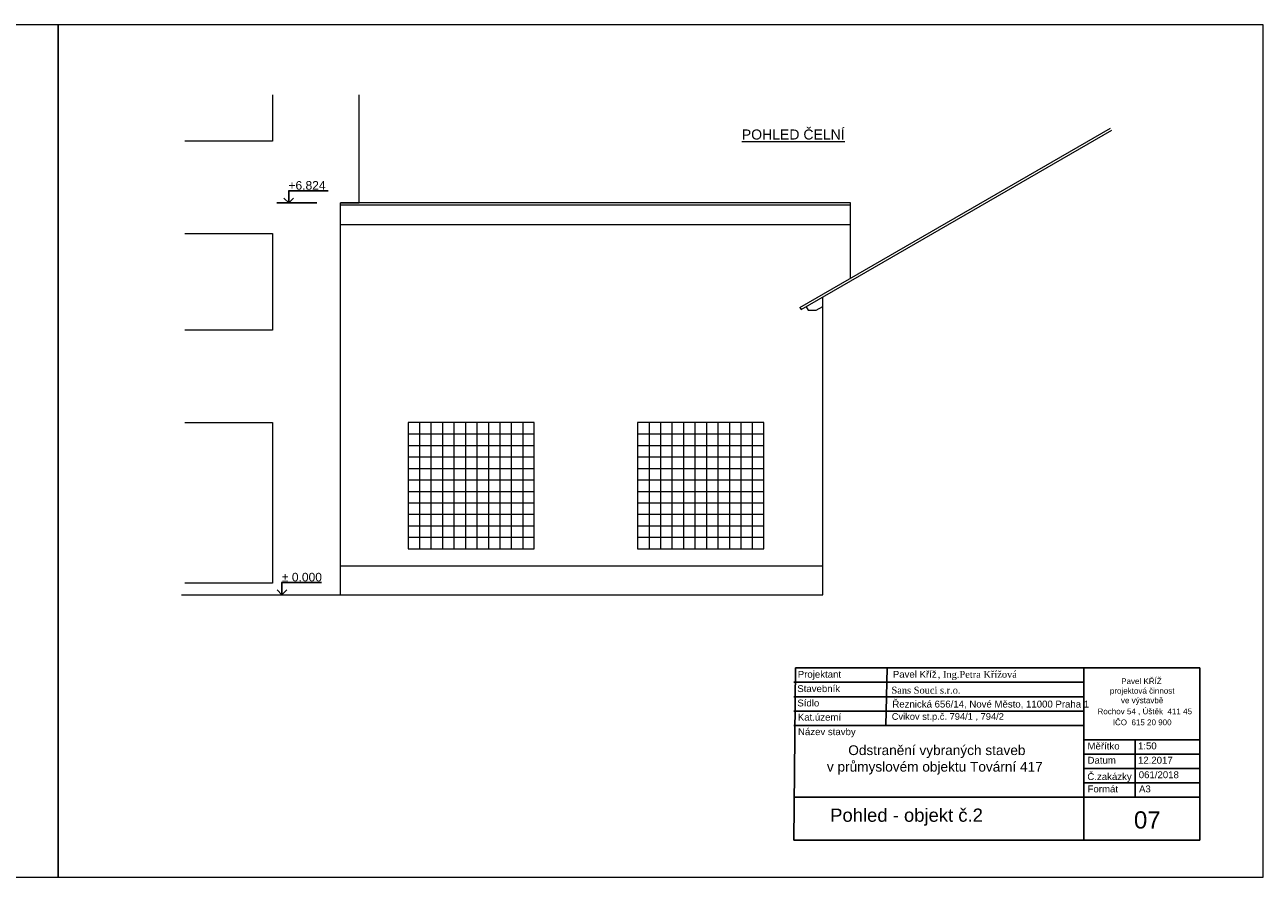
# Model space of a CAD drawing. Extents: x -459705 to -116623, y 1293894 to 1503894.
# Tile 11 of 12: x -153539 to -131955, y 1369194 to 1384044. Entities that reach past the tile are written whole.
import ezdxf

# ---------------------------------------------------------------- set-up
doc = ezdxf.new("R2010")
doc.units = 0
doc.header["$MEASUREMENT"] = 0
doc.layers.get('0').update_dxf_attribs({"linetype": 'CONTINUOUS'})
for name, color, linetype in [('KÓTY', 4, 'CONTINUOUS'), ('PÍSMO', 1, 'CONTINUOUS'), ('PŘEDMĚTY', 8, 'CONTINUOUS'), ('RÁMEČEK', 1, 'CONTINUOUS'), ('ZDIVO', 7, 'CONTINUOUS'), ('ČÁRY', 1, 'CONTINUOUS')]:
    doc.layers.add(name, color=color, linetype=linetype)
doc.layers.add('ZVodítko', color=1, linetype='CONTINUOUS', plot=False)
doc.styles.add('CESKY', font='times.ttf')
doc.styles.get("Standard").update_dxf_attribs({"font": 'arial.ttf'})

msp = doc.modelspace()

# ---------------------------------------------------------------- linework, layer by layer
at = {"lineweight": 0, "ltscale": 350}
for p, q in [((-140029, 1379116), (-134616, 1382241)), ((-140009, 1379082), (-134596, 1382206)), ((-139629, 1374116), (-139629, 1379301)), ((-140029, 1379116), (-140009, 1379082)), ((-150810, 1374116), (-139629, 1374116))]:
    msp.add_line(p, q, dxfattribs=at)
at = {"layer": 'KÓTY', "ltscale": 250}
for p, q in [((-148938, 1380940), (-149023, 1381025)), ((-148251, 1381152), (-148945, 1381152)), ((-148938, 1380940), (-148938, 1381152)), ((-148938, 1380940), (-148853, 1381025)), ((-148449, 1380940), (-149143, 1380940)), ((-148369, 1374328), (-149063, 1374328)), ((-149056, 1374116), (-149056, 1374328)), ((-149056, 1374116), (-149141, 1374201)), ((-149056, 1374116), (-148971, 1374201))]:
    msp.add_line(p, q, dxfattribs=at)
at = {"layer": 'PŘEDMĚTY', "lineweight": 0, "ltscale": 350}
for p, q in [((-146659, 1377116), (-146659, 1374916)), ((-146459, 1377116), (-146459, 1374916)), ((-146259, 1377116), (-146259, 1374916)), ((-146059, 1377116), (-146059, 1374916)), ((-145859, 1377116), (-145859, 1374916)), ((-145659, 1377116), (-145659, 1374916)), ((-145459, 1377116), (-145459, 1374916)), ((-145259, 1377116), (-145259, 1374916)), ((-145059, 1377116), (-145059, 1374916)), ((-144859, 1377116), (-144859, 1374916)), ((-142659, 1377116), (-142659, 1374916)), ((-142459, 1377116), (-142459, 1374916)), ((-142259, 1377116), (-142259, 1374916)), ((-142059, 1377116), (-142059, 1374916)), ((-141859, 1377116), (-141859, 1374916)), ((-141659, 1377116), (-141659, 1374916)), ((-141459, 1377116), (-141459, 1374916)), ((-141259, 1377116), (-141259, 1374916)), ((-141059, 1377116), (-141059, 1374916)), ((-140859, 1377116), (-140859, 1374916)), ((-146859, 1376916), (-144659, 1376916)), ((-142859, 1376916), (-140659, 1376916)), ((-146859, 1376716), (-144659, 1376716)), ((-142859, 1376716), (-140659, 1376716)), ((-146859, 1376516), (-144659, 1376516)), ((-142859, 1376516), (-140659, 1376516)), ((-146859, 1376316), (-144659, 1376316)), ((-142859, 1376316), (-140659, 1376316)), ((-146859, 1376116), (-144659, 1376116)), ((-142859, 1376116), (-140659, 1376116)), ((-146859, 1375916), (-144659, 1375916)), ((-142859, 1375916), (-140659, 1375916)), ((-146859, 1375716), (-144659, 1375716)), ((-142859, 1375716), (-140659, 1375716)), ((-146859, 1375516), (-144659, 1375516)), ((-142859, 1375516), (-140659, 1375516)), ((-146859, 1375316), (-144659, 1375316)), ((-142859, 1375316), (-140659, 1375316)), ((-146859, 1375116), (-144659, 1375116)), ((-142859, 1375116), (-140659, 1375116))]:
    msp.add_line(p, q, dxfattribs=at)
at = {"layer": 'RÁMEČEK', "ltscale": 250}
for p, q in [((-140134, 1369839), (-140109, 1372839)), ((-140109, 1372839), (-135084, 1372839)), ((-138534, 1371839), (-138509, 1372839)), ((-135084, 1372589), (-140134, 1372589)), ((-135084, 1372339), (-140134, 1372339)), ((-135084, 1372089), (-140134, 1372089)), ((-135084, 1371839), (-140134, 1371839)), ((-135084, 1371589), (-135084, 1370589)), ((-134187, 1371589), (-134187, 1370589)), ((-133062, 1371589), (-133062, 1370589)), ((-135084, 1371339), (-133062, 1371339)), ((-135084, 1371089), (-133062, 1371089)), ((-135084, 1370839), (-133062, 1370839)), ((-135084, 1370589), (-140134, 1370589)), ((-135084, 1370589), (-140134, 1370589)), ((-135084, 1369839), (-140134, 1369839)), ((-135084, 1369839), (-140134, 1369839))]:
    msp.add_line(p, q, dxfattribs=at)
at = {"layer": 'ZDIVO', "ltscale": 250}
for p, q in [((-135084, 1371589), (-135084, 1372839)), ((-135084, 1371589), (-135084, 1372839)), ((-135084, 1372839), (-133062, 1372839)), ((-135084, 1372839), (-133062, 1372839)), ((-133062, 1371589), (-133062, 1372839)), ((-133062, 1371589), (-133062, 1372839)), ((-135084, 1371589), (-133062, 1371589)), ((-135084, 1371589), (-133062, 1371589)), ((-135084, 1370589), (-135084, 1369839)), ((-135084, 1370589), (-133062, 1370589)), ((-135084, 1370589), (-135084, 1369839)), ((-135084, 1370589), (-133062, 1370589)), ((-133062, 1370589), (-133062, 1369839)), ((-133062, 1370589), (-133062, 1369839)), ((-133062, 1370589), (-133062, 1369839)), ((-133062, 1370589), (-133062, 1369839)), ((-135084, 1369839), (-133062, 1369839)), ((-135084, 1369839), (-133062, 1369839)), ((-135084, 1369839), (-133062, 1369839)), ((-135084, 1369839), (-133062, 1369839))]:
    msp.add_line(p, q, dxfattribs=at)
at = {"layer": 'ZVodítko', "lineweight": 0, "ltscale": 350}
for p, q in [((-152955, 1384044), (-173955, 1384044)), ((-131955, 1384044), (-152955, 1384044)), ((-152955, 1384044), (-152955, 1369194)), ((-152955, 1369194), (-152955, 1384044)), ((-131955, 1369194), (-131955, 1384044)), ((-173955, 1369194), (-152955, 1369194)), ((-152955, 1369194), (-131955, 1369194))]:
    msp.add_line(p, q, dxfattribs=at)
at = {"layer": 'ČÁRY', "lineweight": 0, "ltscale": 350}
for p, q in [((-149219, 1382825), (-149219, 1382015)), ((-147709, 1380940), (-147709, 1382825)), ((-149219, 1382015), (-150749, 1382015)), ((-139149, 1380940), (-148039, 1380940)), ((-148039, 1374116), (-148039, 1380940)), ((-148039, 1380940), (-147709, 1380940)), ((-139149, 1380900), (-148039, 1380900)), ((-139149, 1379624), (-139149, 1380940)), ((-139149, 1380556), (-148039, 1380556)), ((-150749, 1380407), (-149219, 1380407)), ((-149219, 1380407), (-149219, 1378724)), ((-139922, 1379132), (-139887, 1379071)), ((-139887, 1379071), (-139747, 1379071)), ((-139747, 1379071), (-139629, 1379139)), ((-149219, 1378724), (-150749, 1378724)), ((-150749, 1377116), (-149219, 1377116)), ((-149219, 1377116), (-149219, 1374316)), ((-144659, 1377116), (-146859, 1377116)), ((-146859, 1377116), (-146859, 1374916)), ((-144659, 1374916), (-144659, 1377116)), ((-140659, 1377116), (-142859, 1377116)), ((-142859, 1377116), (-142859, 1374916)), ((-140659, 1374916), (-140659, 1377116)), ((-146859, 1374916), (-144659, 1374916)), ((-142859, 1374916), (-140659, 1374916)), ((-148039, 1374616), (-139629, 1374616)), ((-149219, 1374316), (-150749, 1374316))]:
    msp.add_line(p, q, dxfattribs=at)

# ---------------------------------------------------------------- texts
at = {"layer": 'KÓTY', "lineweight": 0}
for s, p in [('+6,824', (-148943, 1381171)), ('± 0,000', (-149057, 1374347))]:
    msp.add_text(s, height=150, dxfattribs=at).set_placement(p)
at = {"layer": 'PÍSMO', "lineweight": 0}
for s, height, p in [('%%UPOHLED ČELNÍ', 175, (-141042, 1382045)), ('1:50', 120, (-134138, 1371422)), ('12.2017', 120, (-134138, 1371172)), ('061/2018', 120, (-134124, 1370919)), ('A3', 120, (-134119, 1370672)), ('Pohled ', 230, (-139502, 1370160)), ('- objekt č.2', 230, (-138412, 1370160)), ('07', 300, (-134208, 1370042))]:
    msp.add_text(s, height=height, dxfattribs=at).set_placement(p)
at = {"layer": 'RÁMEČEK', "lineweight": 0}
for s, p in [('Projektant', (-140067, 1372669)), ('Stavebník', (-140075, 1372419)), ('Sídlo', (-140074, 1372169)), ('Kat.území', (-140066, 1371922)), ('Název stavby', (-140063, 1371669)), ('Měřítko', (-135017, 1371419)), ('Datum', (-135017, 1371172)), ('Č.zakázky', (-135020, 1370887)), ('Formát', (-135016, 1370672))]:
    msp.add_text(s, height=120, dxfattribs=at).set_placement(p)
at = {"layer": 'ČÁRY', "lineweight": 0}
for s, height, p in [('Pavel Kříž', 120, (-138410, 1372669)), ('Pavel KŘÍŽ', 100, (-134430, 1372559)), ('projektová činnost', 100, (-134627, 1372392)), ('ve výstavbě', 100, (-134434, 1372225)), ('Řeznická 656/14, Nové Město, 11000 Praha 1', 120, (-138418, 1372150)), ('  Rochov 54 , Úštěk  411 45', 100, (-134920, 1372033)), ('Cvikov st.p.č. 794/1 , 794/2', 116, (-138429, 1371936)), ('IČO  615 20 900', 100, (-134577, 1371842)), ('Odstranění vybraných staveb', 170, (-139187, 1371322)), ('v průmyslovém objektu Tovární 417', 170, (-139559, 1371034))]:
    msp.add_text(s, height=height, dxfattribs=at).set_placement(p)
at = {"layer": 'ČÁRY', "lineweight": 0, "style": 'CESKY'}
for s, p in [(', Ing.Petra Křížová', (-137627, 1372668)), ('Sans Souci s.r.o.', (-138434, 1372392))]:
    msp.add_text(s, height=120, dxfattribs=at).set_placement(p)

doc.saveas('drawing.dxf')
